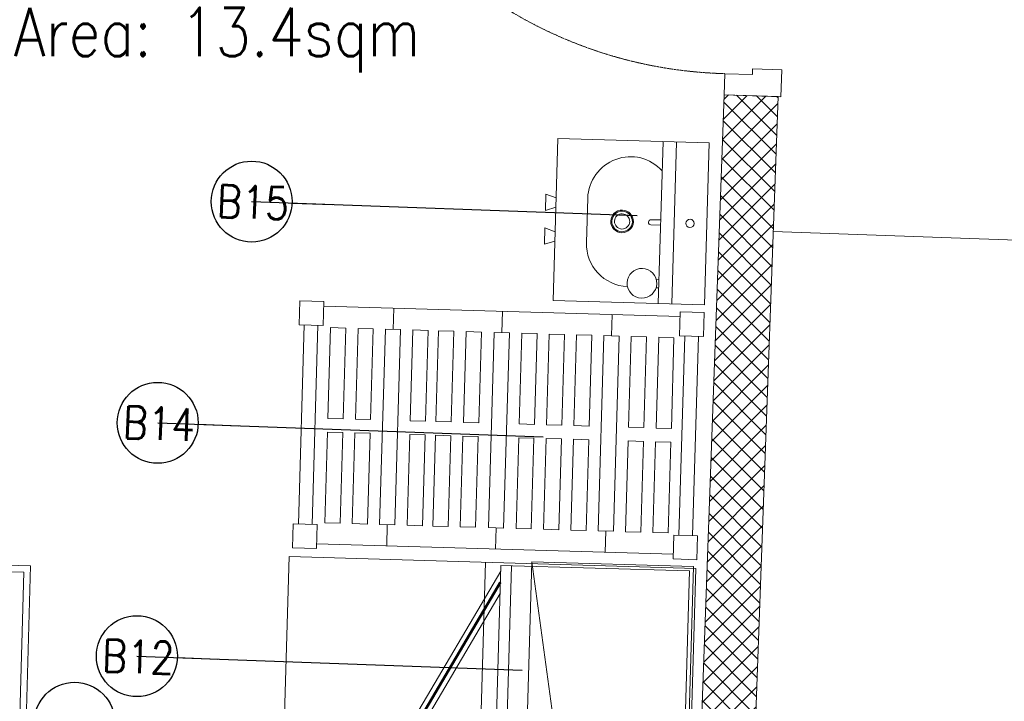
# Model space of a CAD drawing. Header units: millimetres. Extents: x 256680 to 410391, y -77299 to -22623.
# Tile 42 of 202: x 300194 to 302019, y -28656 to -27393. Entities that reach past the tile are written whole.
import ezdxf

# ---------------------------------------------------------------- set-up
doc = ezdxf.new("R2010")
doc.units = ezdxf.units.MM
doc.header["$LTSCALE"] = 2.5
doc.linetypes.add('DASHDOT2', pattern=[0.5, 0.25, -0.125, 0, -0.125])
doc.linetypes.add('HIDDEN2 IDS', pattern=[1.666875, 1.11125, -0.555625])
for name, color, linetype, lineweight in [('CKD Equipments', 252, 'Continuous', 0), ('ELEVATION 1', 143, 'Continuous', 18), ('ELEVATION 4', 157, 'Continuous', 9), ('HATCH LIGHT', 250, 'Continuous', 0), ('HATCH MEDIUM', 251, 'Continuous', 5), ('K Equipment', 30, 'Continuous', 9), ('ROOM TEXT', 7, 'Continuous', 5)]:
    doc.layers.add(name, color=color, linetype=linetype, lineweight=lineweight)
doc.styles.add('MTEXT', font='romans.shx', dxfattribs={"width": 0.85})
doc.styles.get("Standard").update_dxf_attribs({"font": 'GOTHIC.TTF'})
doc.dimstyles.new('AJKD_30', dxfattribs={"dimscale": 30, "dimtxt": 2, "dimasz": 1, "dimexe": 0.8, "dimexo": 0.8, "dimgap": 0.5, "dimtad": 1, "dimdec": 0, "dimzin": 0, "dimdsep": 46, "dimtxsty": 'Standard', "dimblk": 'ARCHTICK', "dimcen": 0.125, "dimclrd": 251, "dimclre": 251, "dimclrt": 42, "dimadec": 0, "dimazin": 0, "dimtfac": 1, "dimtdec": 0, "dimtix": 1, "dimtmove": 0, "dimatfit": 3, "dimfxl": 1, "dimtolj": 1, "dimtzin": 0, "dimarcsym": 1})

# ---------------------------------------------------------------- blocks, each defined once
blk = doc.blocks.new('*U86')
h = blk.add_hatch(color=252)
h.paths.add_polyline_path([(-0.0025, 0.0153, 0.724863), (-0.0025, 0), (-0.0025, -0.036), (-0.0005, -0.036), (-0.0005, -0.0004, 1.209796)])
h.paths.add_polyline_path([(-0.006, 0.0076, -1), (0.006, 0.0076, -1)], flags=16)
blk.add_hatch(color=252).paths.add_polyline_path([(0.0076, 0.0101, -0.06361), (0.008, 0.0081), (0.0436, 0.0081), (0.0436, 0.0101)])
blk.add_lwpolyline([(-0.0025, 0.0153, 0.723917), (-0.0025, 0), (-0.0025, -0.036), (-0.0005, -0.036), (-0.0005, -0.0004, 1.209796), (-0.0025, 0.0153)], format="xyb")
blk.add_lwpolyline([(0.008, 0.0081), (0.0436, 0.0081), (0.0436, 0.0101), (0.0076, 0.0101)])
blk.add_circle((0, 0.0076), 0.00604)
blk = doc.blocks.new('*U96')
at = {"true_color": 0xffffff}
h = blk.add_hatch(color=7, dxfattribs=at)
h.dxf.hatch_style = 1
h.paths.add_polyline_path([(-47.5, -8.5), (-47.5, -822), (-97.5, -822), (-97.5, -8.5)])
for points in [[(-850, 51), (-850, 105), (-900, 105), (-900, 0), (-861, 0), (-861, 51), (-850, 51)], [(-50, 51), (-50, 105), (0, 105), (0, 0), (-39, 0), (-39, 51), (-50, 51)]]:
    blk.add_lwpolyline(points)
blk.add_lwpolyline([(-47.5, -8.5), (-47.5, -822), (-97.5, -822), (-97.5, -8.5)], close=True)
at = {"color": 8, "linetype": 'HIDDEN2 IDS', "ltscale": 0.5}
blk.add_arc((-47.5, -8.5), 813.5, 179.4693, 269.9985, dxfattribs=at)
at = {"xscale": 1000, "yscale": 1000, "zscale": 1000, "rotation": 180}
blk.add_blockref('*U86', (-39.5, -0.4), dxfattribs=at)
blk = doc.blocks.new('A$C1A2613D3')
for p, q in [((138, 400.1, 0), (178.6, 400.1, 0)), ((146.6, 374.7, 0), (138, 400.1, 0)), ((169.9, 374.7, 0), (178.6, 400.1, 0)), ((262.5, 400.1, 0), (221.8, 400.1, 0)), ((230.5, 374.7, 0), (221.8, 400.1, 0)), ((253.8, 374.7, 0), (262.5, 400.1, 0)), ((400.4, 374.7, 0), (0, 374.7, 0)), ((0, 0, 0), (0, 374.7, 0)), ((400.4, 374.7, 0), (400.4, 0, 0)), ((145.3, 296.3, 0), (255.2, 296.3, 0)), ((193.9, 138.1, 0), (193.9, 114.3, 0)), ((206.6, 138.1, 0), (206.6, 114.3, 0)), ((0, 114.3, 0), (400.4, 114.3, 0)), ((341.6, 120.8, 0), (341.6, 114.3, 0)), ((361.9, 120.8, 0), (361.9, 114.3, 0)), ((400.4, 81, 0), (0, 81, 0)), ((400.4, 0, 0), (0, 0, 0))]:
    blk.add_line(p, q)
for centre, major_axis, start_param, end_param in [((145.3, 190.6, 0), (0, 105.7), -0.000003, 2.377352), ((255.2, 190.6, 0), (0, 105.7), 4.724874, 6.283193), ((200.2, 209.7, 0), (0, 28), 1.570827, 7.854012), ((200.2, 209.7, 0), (0, 25.4), 1.570763, 7.853948), ((200.2, 209.7, 0), (0, 18.8), 1.570847, 7.854032), ((351.8, 156.2, 0), (0, 36.8), 1.570763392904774, 7.85394870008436), ((200.2, 138.1, 0), (0, 6.35), 4.7121, 7.853692), ((200.2, 41.6, 0), (0, 10.2), 1.570756, 7.853941)]:
    blk.add_ellipse(centre, major_axis=major_axis, ratio=1, start_param=start_param, end_param=end_param)
blk = doc.blocks.new('A$C69A16929')
for p, q in [((-1.1, 458), (43.4, 458)), ((-1.1, 413.6), (-1.1, 458)), ((43.4, 458), (43.4, 413.6)), ((704.5, 458), (748.9, 458)), ((704.5, 413.6), (704.5, 458)), ((748.9, 458), (748.9, 413.6)), ((704.5, 449.3), (43.4, 449.3)), ((173.2, 410), (173.2, 449.3)), ((374.9, 410), (374.9, 449.3)), ((578.5, 410), (578.5, 449.3)), ((-1.1, 413.6), (43.4, 413.6)), ((8.4, 44.5), (8.4, 413.6)), ((33.8, 44.5), (33.8, 413.6)), ((85.8, 410), (57.4, 410)), ((57.4, 410), (57.4, 241.7)), ((85.8, 241.7), (85.8, 410)), ((136.6, 410), (108.2, 410)), ((108.2, 410), (108.2, 241.7)), ((136.6, 241.7), (136.6, 410)), ((159, 410), (159, 48)), ((159, 410), (187.3, 410)), ((187.3, 410), (187.3, 48)), ((209.8, 410), (238.2, 410)), ((209.8, 410), (209.8, 241.7)), ((238.2, 241.7), (238.2, 410)), ((286.2, 410), (257.8, 410)), ((257.8, 241.7), (257.8, 410)), ((286.2, 410), (286.2, 241.7)), ((308.6, 410), (337, 410)), ((308.6, 241.7), (308.6, 410)), ((337, 410), (337, 241.7)), ((360.7, 410), (360.7, 48)), ((360.7, 410), (389, 410)), ((389, 410), (389, 48)), ((411.9, 410), (440.3, 410)), ((411.9, 241.7), (411.9, 410)), ((440.3, 410), (440.3, 241.7)), ((462.7, 410), (491.1, 410)), ((462.7, 241.7), (462.7, 410)), ((491.1, 410), (491.1, 241.7)), ((513.5, 241.7), (513.5, 410)), ((513.5, 410), (541.9, 410)), ((541.9, 410), (541.9, 241.7)), ((564.3, 410), (564.3, 48)), ((564.3, 410), (592.6, 410)), ((592.6, 410), (592.6, 48)), ((615.1, 410), (615.1, 241.7)), ((643.5, 410), (615.1, 410)), ((643.5, 241.7), (643.5, 410)), ((665.9, 410), (665.9, 241.7)), ((694.3, 410), (665.9, 410)), ((694.3, 241.7), (694.3, 410)), ((704.5, 413.6), (748.9, 413.6)), ((714, 44.5), (714, 413.6)), ((739.4, 44.5), (739.4, 413.6)), ((57.4, 241.7), (85.8, 241.7)), ((108.2, 241.7), (136.6, 241.7)), ((209.8, 241.7), (238.2, 241.7)), ((286.2, 241.7), (257.8, 241.7)), ((337, 241.7), (308.6, 241.7)), ((440.3, 241.7), (411.9, 241.7)), ((491.1, 241.7), (462.7, 241.7)), ((541.9, 241.7), (513.5, 241.7)), ((615.1, 241.7), (643.5, 241.7)), ((665.9, 241.7), (694.3, 241.7)), ((57.4, 48), (57.4, 216.3)), ((57.4, 216.3), (85.8, 216.3)), ((85.8, 216.3), (85.8, 48)), ((108.2, 48), (108.2, 216.3)), ((108.2, 216.3), (136.6, 216.3)), ((136.6, 216.3), (136.6, 48)), ((209.8, 48), (209.8, 216.3)), ((209.8, 216.3), (238.2, 216.3)), ((238.2, 216.3), (238.2, 48)), ((257.8, 216.3), (257.8, 48)), ((286.2, 216.3), (257.8, 216.3)), ((286.2, 48), (286.2, 216.3)), ((308.6, 216.3), (308.6, 48)), ((337, 216.3), (308.6, 216.3)), ((337, 48), (337, 216.3)), ((411.9, 216.3), (411.9, 48)), ((440.3, 216.3), (411.9, 216.3)), ((440.3, 48), (440.3, 216.3)), ((462.7, 216.3), (462.7, 48)), ((491.1, 216.3), (462.7, 216.3)), ((491.1, 48), (491.1, 216.3)), ((513.5, 216.3), (513.5, 48)), ((541.9, 216.3), (513.5, 216.3)), ((541.9, 48), (541.9, 216.3)), ((615.1, 216.3), (643.5, 216.3)), ((615.1, 48), (615.1, 216.3)), ((643.5, 216.3), (643.5, 48)), ((665.9, 216.3), (694.3, 216.3)), ((665.9, 48), (665.9, 216.3)), ((694.3, 216.3), (694.3, 48)), ((-1.1, 44.5), (-1.1, 0)), ((-1.1, 44.5), (43.4, 44.5)), ((43.4, 0), (43.4, 44.5)), ((85.8, 48), (57.4, 48)), ((136.6, 48), (108.2, 48)), ((159, 48), (187.3, 48)), ((173.2, 48), (173.2, 8.7)), ((209.8, 48), (238.2, 48)), ((286.2, 48), (257.8, 48)), ((308.6, 48), (337, 48)), ((360.7, 48), (389, 48)), ((374.9, 48), (374.9, 8.7)), ((411.9, 48), (440.3, 48)), ((462.7, 48), (491.1, 48)), ((513.5, 48), (541.9, 48)), ((564.3, 48), (592.6, 48)), ((578.5, 48), (578.5, 8.7)), ((643.5, 48), (615.1, 48)), ((694.3, 48), (665.9, 48)), ((704.5, 44.5), (704.5, 0)), ((704.5, 44.5), (748.9, 44.5)), ((748.9, 0), (748.9, 44.5)), ((-1.1, 0), (43.4, 0)), ((704.5, 8.7), (43.4, 8.7)), ((704.5, 0), (748.9, 0))]:
    blk.add_line(p, q)
blk = doc.blocks.new('SAA311A')
for p, q in [((8868, -106.88), (8874.92, -106.88)), ((8868, -107.5), (8874.92, -107.5)), ((8868, -108.75), (8874.92, -108.75)), ((8868, -109.37), (8874.92, -109.37)), ((8868, -110.62), (8874.92, -110.62)), ((8868, -111.25), (8874.92, -111.25)), ((8868, -112.5), (8874.92, -112.5)), ((8868, -113.12), (8874.92, -113.12)), ((8868, -114.38), (8874.92, -114.38)), ((8868, -115), (8874.92, -115)), ((8868, -116.25), (8874.92, -116.25)), ((8868, -116.87), (8874.92, -116.87)), ((8868, -118.12), (8874.92, -118.12)), ((8868, -118.75), (8874.92, -118.75)), ((8868, -120), (8874.92, -120)), ((8868, -120.62), (8874.92, -120.62)), ((8868, -121.88), (8874.92, -121.88)), ((8868, -122.5), (8874.92, -122.5)), ((8868, -123.75), (8874.92, -123.75)), ((8868, -124.37), (8874.92, -124.37)), ((8868, -125.62), (8874.92, -125.62)), ((8868, -126.25), (8874.92, -126.25)), ((8868, -127.5), (8874.92, -127.5)), ((8868, -128.12), (8874.92, -128.12)), ((8868, -129.38), (8874.92, -129.38)), ((8868, -130), (8874.92, -130)), ((8868, -131.25), (8874.92, -131.25)), ((8868, -131.87), (8874.92, -131.87)), ((8868, -133.12), (8874.92, -133.12)), ((8868, -133.75), (8874.92, -133.75)), ((8822.72, -138.42), (8863.74, -160.99)), ((8826.85, -138.42), (8864.7, -159.24)), ((8863.74, -160.99), (8864.7, -159.24))]:
    blk.add_line(p, q)
for points in [[(8877.66, -138.42), (8821.66, -138.42), (8821.66, -103.42), (8877.66, -103.42)], [(8877.66, -138.42), (8821.66, -138.42), (8821.66, -136.43), (8877.66, -136.43)], [(8862.43, -160.27), (8861.47, -162.01), (8860.6, -161.53), (8861.56, -159.79)]]:
    blk.add_lwpolyline(points, close=True)
at = {"const_width": 0.498}
blk.add_lwpolyline([(8859.86, -157.71), (8824.79, -138.42)], dxfattribs=at)
blk.add_lwpolyline([(8869.4, -138.42), (8869.4, -138.92), (8877.12, -138.92), (8877.12, -138.42)])
blk.add_lwpolyline([(8861.79, -162.47), (8861.79, -162.47, -0.414214), (8861.45, -162.57), (8857.53, -160.41, -0.414214), (8857.43, -160.07), (8857.43, -160.07, -0.414214), (8857.77, -159.97), (8861.69, -162.13, -0.414214)], format="xyb", close=True)
blk.add_arc((8822.72, -138.42), 45.86, 333.619, 0)
blk = doc.blocks.new('_ArchTick')
at = {"color": 0, "linetype": 'ByBlock', "const_width": 0.15}
blk.add_lwpolyline([(-0.5, -0.5), (0.5, 0.5)], dxfattribs=at)

msp = doc.modelspace()

# ---------------------------------------------------------------- hatches: boundary and pattern name
at = {"layer": 'HATCH LIGHT', "true_color": 0x636466}
h = msp.add_hatch(dxfattribs=at)
h.set_pattern_fill('ANSI32', color=251, scale=6)
h.set_pattern_definition([(45, (233893.35, -46725.026), (-40.411153, 40.411153), []), (45, (233920.29, -46725.026), (-40.411153, 40.411153), [])])
h.paths.add_polyline_path([(311036.2, -32590), (310842.2, -32638.8), (311023.8, -33359.7), (298471.1, -33359.6, -0.000263), (298456.6, -33559.6), (311280.4, -33559.7)])
h.paths.add_polyline_path([(298885.1, -25157.1), (298685, -25157.1, -0.011972), (298203.8, -34256), (298404.4, -34256, 0.01196)])
h.paths.add_polyline_path([(298868.7, -25697.6), (308547.7, -26046.6, 0.003501), (309041.7, -26800.6), (309209.3, -26691.5), (308659.2, -25850.5), (298874.9, -25497.7, -0.000262)])
h = msp.add_hatch(dxfattribs=at)
h.set_pattern_fill('ANSI37', color=251, scale=8)
h.set_pattern_definition([(45, (233893.352, -46725.026), (-17.960512, 17.960512), []), (135, (233893.352, -46725.026), (-17.960512, -17.960512), [])])
edge = h.paths.add_edge_path()
edge.add_line((301662.3, -25798.3), (298868.7, -25697.6))
edge.add_arc((108471.4, -19659.4), 190493.1, 356.573537, 358.183559, ccw=False)
edge.add_line((298623.9, -31044.7), (301473.1, -31044.7))
edge.add_line((301473.1, -31044.7), (301599.6, -27535.7))
edge.add_line((301599.6, -27535.7), (301499.7, -27532.1))
edge.add_line((301499.7, -27532.1), (301470.4, -28343.5))
edge.add_line((301470.4, -28343.5), (301470.4, -28343.5))
edge.add_line((301470.4, -28343.5), (301405.6, -30142.4))
edge.add_line((301405.6, -30142.4), (301376.6, -30944.7))
edge.add_line((301376.6, -30944.7), (298744.9, -30944.7))
edge.add_line((298744.9, -30944.7), (298871, -27449.3))
edge.add_line((298871, -27449.3), (299870.3, -27485.3))
edge.add_line((299870.3, -27485.3), (299911.7, -27486.8))
edge.add_line((299911.7, -27486.8), (299915.3, -27386.9))
edge.add_line((299915.3, -27386.9), (298874.6, -27349.3))
edge.add_line((298874.6, -27349.3), (298930.5, -25799.9))
edge.add_line((298930.5, -25799.9), (300429.5, -25853.9))
edge.add_line((300429.5, -25853.9), (300418.7, -26153.7))
edge.add_line((300418.7, -26153.7), (300395.3, -26801.7))
edge.add_line((300395.3, -26801.7), (300392.6, -26874.9))
edge.add_line((300392.6, -26874.9), (300492.6, -26878.5))
edge.add_line((300492.6, -26878.5), (300529.4, -25857.5))
edge.add_line((300529.4, -25857.5), (301558.7, -25894.7))
edge.add_line((301558.7, -25894.7), (301532.1, -26632.7))
edge.add_line((301532.1, -26632.7), (301632, -26636.3))
edge.add_line((301632, -26636.3), (301662.3, -25798.3))

# ---------------------------------------------------------------- linework, layer by layer
at = {"layer": 'CKD Equipments'}
msp.add_line((301390.1, -30205.5), (301143.1, -28397.5), dxfattribs=at)
for points in [[(300213.7, -28405.4), (300202.7, -28805.3), (299602.9, -28788.8), (299613.9, -28388.9), (300213.7, -28405.4)], [(301057.4, -28398.5), (301004.6, -30197.8)]]:
    msp.add_lwpolyline(points, dxfattribs=at)
for points in [[(300201.4, -28417.1), (300191, -28792.9), (299615.3, -28777.1), (299625.6, -28401.2)], [(300693.2, -28387.8), (300640.2, -30191.6), (301394.4, -30209.2), (301447.3, -28410), (300693.2, -28387.8)], [(301090.3, -30196.7), (301143.1, -28397.5), (301443, -28406.3), (301390.1, -30205.5)]]:
    msp.add_lwpolyline(points, close=True, dxfattribs=at)
at = {"layer": 'ELEVATION 1'}
for p, q in [((301376.6, -30944.7), (301499.7, -27532.1)), ((301473.1, -31044.7), (301599.6, -27535.7)), ((301599.6, -27535.7), (301499.7, -27532.1))]:
    msp.add_line(p, q, dxfattribs=at)
at = {"layer": 'HATCH MEDIUM'}
msp.add_line((301590.6, -27785.5), (302490, -27818), dxfattribs=at)

# ---------------------------------------------------------------- block references
at = {"layer": 'CKD Equipments', "extrusion": (7.56466e-06, -2.21728e-07, 1), "xscale": -0.749203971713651, "yscale": 0.7492039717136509, "zscale": 0.7492039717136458, "rotation": 88.31839783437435}
msp.add_blockref('A$C1A2613D3', (301471.8, -27621.6, 2.3), dxfattribs=at)
at = {"layer": 'CKD Equipments', "xscale": -1, "rotation": 178.3183978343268}
msp.add_blockref('A$C69A16929', (300714, -27914), dxfattribs=at)
at = {"layer": 'HATCH MEDIUM', "extrusion": (0, 0, -1), "zscale": -1, "rotation": 92.06510445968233}
msp.add_blockref('*U96', (-301532.1, -26632.7), dxfattribs=at)
at = {"layer": 'K Equipment', "linetype": 'DASHDOT2', "lineweight": 5, "ltscale": 2, "xscale": 10, "yscale": 10, "zscale": 10, "rotation": 268.3183978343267}
msp.add_blockref('SAA311A', (305058, 59733.7), dxfattribs=at)

# ---------------------------------------------------------------- texts
at = {"layer": 'ROOM TEXT', "insert": (301141.2, -27491, 0.2), "char_height": 90, "attachment_point": 9, "style": 'MTEXT'}
msp.add_mtext_dynamic_manual_height_columns('\\A1;\\pxqc;Area: 13.4sqm', width=1162.931, gutter_width=1.8, heights=[0], dxfattribs=at)
at = {"layer": 'ROOM TEXT', "char_height": 60, "attachment_point": 9, "rotation": 357.9352, "style": 'MTEXT'}
for s, insert in [('\\A1;\\pxqc;B15', (300710.5, -27764.5, 0.2)), ('\\A1;\\pxqc;B14', (300536.2, -28174.5, 0.2)), ('\\A1;\\pxqc;B12', (300497.7, -28606.9, 0.2))]:
    msp.add_mtext_dynamic_manual_height_columns(s, width=170.917, gutter_width=1.8, heights=[0], dxfattribs=dict(at, insert=insert))

# ---------------------------------------------------------------- leaders
at = {"layer": 'ELEVATION 4'}
for points in [[(300623.6, -27730.2), (301338, -27756.1)], [(300449.4, -28140.2), (301163.8, -28166)], [(300410.8, -28572.6), (301125.2, -28598.4)], [(300295.3, -28696), (299744.2, -28676.1)]]:
    msp.add_leader(points, dimstyle='AJKD_30', override={"dimasz": 5, "dimgap": 0.5, "dimtad": 0, "dimldrblk": 'DotBlank', "dimfxl": 0.18, "dimfxlon": 1, "dimarcsym": 2}, dxfattribs=at)

doc.saveas('drawing.dxf')
